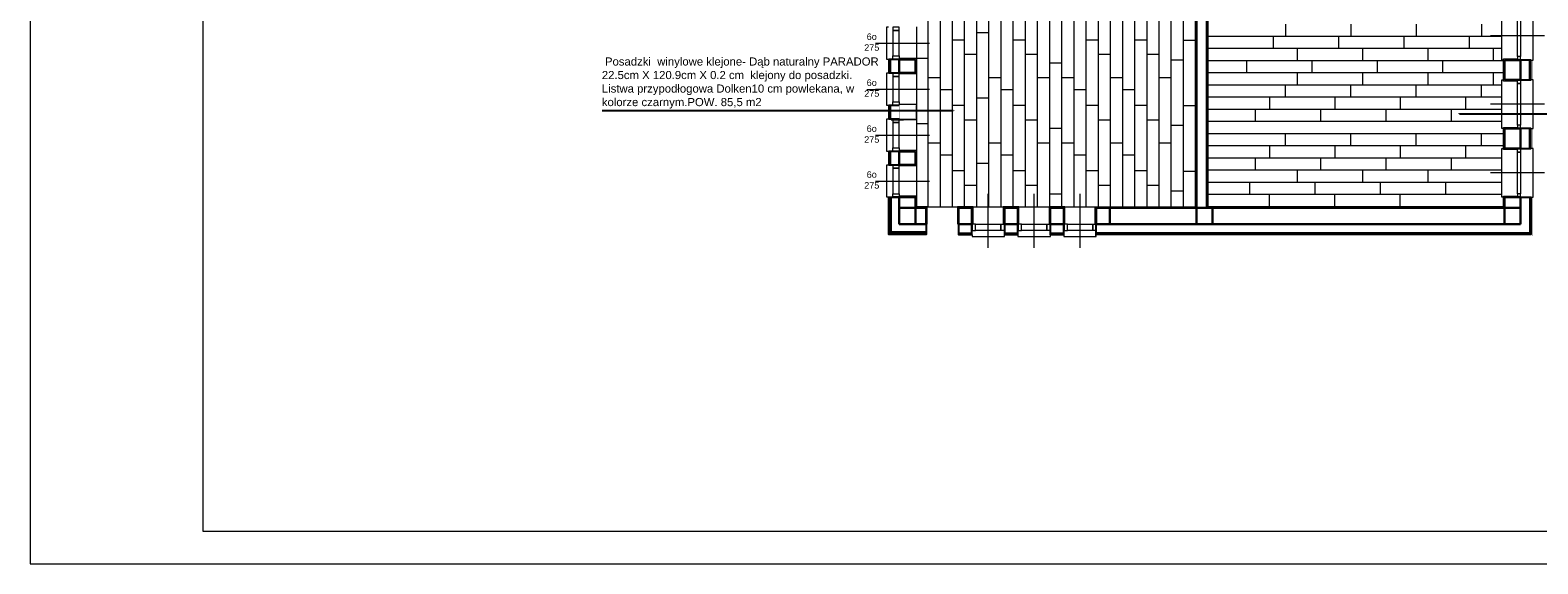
# Model space of a CAD drawing. Header units: millimetres. Extents: x -9038497 to 54128, y -10570064 to 59476.
# Tile 42 of 135: x 33556 to 36347, y 20050 to 21037. Entities that reach past the tile are written whole.
import ezdxf
from ezdxf import colors
from ezdxf.entities.mleader import LeaderData, LeaderLine
from ezdxf.math import Vec2, Vec3

# ---------------------------------------------------------------- set-up
doc = ezdxf.new("R2010")
doc.units = ezdxf.units.MM
doc.header["$LTSCALE"] = 0.8
for name, color, linetype, lineweight in [('0 proj_widok widok widok', 7, 'Continuous', 0), ('ocieplenie', 214, 'Continuous', 13), ('OPIS', 122, 'Continuous', 18), ('SCIANY', 1, 'Continuous', 30), ('tynk', 252, 'Continuous', 5)]:
    doc.layers.add(name, color=color, linetype=linetype, lineweight=lineweight)
doc.layers.add('STOLARKA', color=4, linetype='Continuous')
doc.styles.add('ARIAL_CE', font='arial.ttf', dxfattribs={"height": 15})
doc.styles.add('ARIAL_WYM50', font='arial.ttf', dxfattribs={"height": 15})
doc.styles.get("Standard").update_dxf_attribs({"font": 'g12f13.shx', "width": 0.8, "height": 10})

# ---------------------------------------------------------------- blocks, each defined once
blk = doc.blocks.new('G$C772A7A8F')
at = {"layer": 'STOLARKA', "color": 5, "lineweight": 0}
blk.add_line((100, 45), (0, 45), dxfattribs=at)
for points in [[(24, 0), (21, 0), (21, 90), (24, 90)], [(76, 0), (79, 0), (79, 90), (76, 90)]]:
    blk.add_lwpolyline(points, dxfattribs=at)
for points in [[(56, 89.5), (56, 83.5), (50, 83.5), (50, 89.5)], [(56, 83.5), (56, 6.5), (50, 6.5), (50, 83.5)], [(56, 0.5), (56, 6.5), (50, 6.5), (50, 0.5)]]:
    blk.add_lwpolyline(points, close=True, dxfattribs=at)
blk = doc.blocks.new('G$C0CCF9696')
at = {"layer": 'STOLARKA', "color": 5, "lineweight": 0}
blk.add_line((100, 30), (0, 30), dxfattribs=at)
for points in [[(68, 59.5), (68, 53.5), (56, 53.5), (56, 59.5)], [(68, 59.5), (68, 53.5), (56, 53.5), (56, 59.5)], [(68, 53.5), (68, 6.5), (56, 6.5), (56, 53.5)], [(68, 53.5), (68, 6.5), (56, 6.5), (56, 53.5)], [(68, 0.5), (68, 6.5), (56, 6.5), (56, 0.5)]]:
    blk.add_lwpolyline(points, close=True, dxfattribs=at)
blk.add_lwpolyline([(76, 0), (79, 0), (79, 60), (76, 60)], dxfattribs=at)
blk.add_lwpolyline([(76, 0), (79, 0), (79, 60), (76, 60)], dxfattribs=at)

msp = doc.modelspace()

# ---------------------------------------------------------------- linework, layer by layer
at = {"layer": '0 proj_widok widok widok', "lineweight": 0}
for p, q in [((35600.27, 22387.95), (35600.27, 20710.17)), ((35622.77, 22387.95), (35622.77, 20710.17)), ((35645.27, 22387.95), (35645.27, 20710.17)), ((35667.77, 22387.95), (35667.77, 20710.17)), ((35690.27, 22378.02), (35690.27, 20710.17)), ((35577.77, 22356), (35577.77, 20710.17)), ((35712.77, 22356), (35712.77, 20710.17)), ((35397.77, 22007.5), (35397.77, 20710.17)), ((35420.27, 22007.5), (35420.27, 20710.17)), ((35442.77, 22007.5), (35442.77, 20710.17)), ((35465.27, 22007.5), (35465.27, 20710.17)), ((35487.77, 22007.5), (35487.77, 20710.17)), ((35217.77, 21964.01), (35217.77, 20710.17)), ((35240.27, 21964.01), (35240.27, 20710.17)), ((35262.77, 21964.01), (35262.77, 20710.17)), ((35285.27, 21964.01), (35285.27, 20710.17)), ((35307.77, 21964.01), (35307.77, 20710.17)), ((35330.27, 21964.01), (35330.27, 20710.17)), ((35352.77, 21986.55), (35352.77, 20710.17)), ((35375.27, 21986.55), (35375.27, 20710.17)), ((35510.27, 21986.55), (35510.27, 20710.17)), ((35532.77, 21986.55), (35532.77, 20710.17)), ((35555.27, 21986.55), (35555.27, 20710.17)), ((36279.83, 21025), (35735.83, 21025)), ((36279.83, 21002.5), (35735.83, 21002.5)), ((36282.75, 20980), (35735.83, 20980)), ((36282.75, 20957.5), (35735.83, 20957.5)), ((36279.83, 20935), (35735.83, 20935)), ((36279.83, 20912.5), (35735.83, 20912.5)), ((36279.83, 20890.04), (35735.83, 20890.04)), ((36279.83, 20867.54), (35735.83, 20867.54)), ((36282.75, 20845.04), (35735.83, 20845.04)), ((36282.75, 20822.54), (35735.83, 20822.54)), ((36279.83, 20800.04), (35735.83, 20800.04)), ((36279.83, 20777.54), (35735.83, 20777.54)), ((36279.83, 20755.04), (35735.83, 20755.04)), ((36279.83, 20732.54), (35735.83, 20732.54)), ((36282.75, 20710.04), (35735.83, 20710.04))]:
    msp.add_line(p, q, dxfattribs=at)
for points in [[(33556.43, 20050.02), (37756.43, 20050.02), (37756.43, 22998.02), (33556.43, 22998.02)], [(33556.43, 20050.02), (37756.43, 20050.02), (37756.43, 22998.02), (33556.43, 22998.02)], [(33876.43, 22938.02), (37696.43, 22938.02), (37696.43, 20110.02), (33876.43, 20110.02)]]:
    msp.add_lwpolyline(points, close=True, dxfattribs=at)
at = {"layer": 'ocieplenie', "lineweight": 0, "ltscale": 40}
for points, const_width in [([(35152.83, 20984.6), (35142.83, 20984.6), (35142.83, 20955.6), (35152.83, 20955.6)], 0.1), ([(36314.83, 20942.56), (36336.83, 20942.56), (36336.83, 20983.39), (36314.83, 20983.39)], 0.1), ([(36314.83, 20944.56), (36329.83, 20944.56), (36329.83, 20981.39), (36314.83, 20981.39)], 0.2), ([(35152.83, 20899.6), (35142.83, 20899.6), (35142.83, 20870.6), (35152.83, 20870.6)], 0.1), ([(36314.83, 20817.73), (36329.83, 20817.73), (36329.83, 20854.56), (36314.83, 20854.56)], 0.2), ([(36314.83, 20815.73), (36336.83, 20815.73), (36336.83, 20856.56), (36314.83, 20856.56)], 0.1), ([(35152.83, 20814.6), (35142.83, 20814.6), (35142.83, 20785.6), (35152.83, 20785.6)], 0.1), ([(35216.59, 20666.07), (35216.59, 20656.07), (35142.83, 20656.07), (35142.83, 20729.82), (35152.83, 20729.82)], 0.1), ([(36314.83, 20729.82), (36336.83, 20729.82), (36336.83, 20656.07), (35527.42, 20656.07), (35527.42, 20666.07)], 0.1), ([(35272.42, 20666.07), (35272.42, 20656.07), (35301.42, 20656.07), (35301.42, 20666.07)], 0.1), ([(35357.42, 20666.07), (35357.42, 20656.07), (35386.42, 20656.07), (35386.42, 20666.07)], 0.1), ([(35442.42, 20666.07), (35442.42, 20656.07), (35471.42, 20656.07), (35471.42, 20666.07)], 0.1)]:
    msp.add_lwpolyline(points, dxfattribs=dict(at, const_width=const_width))
for points in [[(35164.83, 20982.6, 0.2, 0.2, 0), (35149.83, 20982.6, 0.2, 0.2, 0), (35149.83, 20957.6, 0.2, 0.2, 0), (35164.83, 20957.6, 0.2, 0.2, 0)], [(35164.83, 20897.6, 0.2, 0.2, 0), (35149.83, 20897.6, 0.2, 0.2, 0), (35149.83, 20872.6, 0.2, 0.2, 0), (35164.83, 20872.6, 0.2, 0.2, 0)], [(35164.83, 20812.6, 0.2, 0.2, 0), (35149.83, 20812.6, 0.2, 0.2, 0), (35149.83, 20787.6, 0.2, 0.2, 0), (35164.83, 20787.6, 0.2, 0.2, 0)], [(36314.83, 20727.82, 0.2, 0.2, 0), (36329.83, 20727.82, 0.2, 0.2, 0), (36329.83, 20663.07, 0.2, 0.2, 0), (35529.42, 20663.07, 0.2, 0.2, 0), (35529.42, 20678.07, 0.2, 0.2, 0)], [(35274.42, 20678.07, 0.2, 0.2, 0), (35274.42, 20663.07, 0.2, 0.2, 0), (35299.42, 20663.07, 0.2, 0.2, 0), (35299.42, 20678.07, 0.2, 0.2, 0)], [(35359.42, 20678.07, 0.2, 0.2, 0), (35359.42, 20663.07, 0.2, 0.2, 0), (35384.42, 20663.07, 0.2, 0.2, 0), (35384.42, 20678.07, 0.2, 0.2, 0)], [(35444.42, 20678.07, 0.2, 0.2, 0), (35444.42, 20663.07, 0.2, 0.2, 0), (35469.42, 20663.07, 0.2, 0.2, 0), (35469.42, 20678.07, 0.2, 0.2, 0)]]:
    msp.add_lwpolyline(points, format="xyseb", dxfattribs=at)
at = {"layer": 'ocieplenie', "lineweight": -3, "ltscale": 40}
for points in [[(35164.83, 20982.6), (35145.83, 20982.6), (35145.83, 20957.6), (35164.83, 20957.6)], [(35164.83, 20982.6), (35147.83, 20982.6), (35147.83, 20957.6), (35165.1, 20957.6)], [(36314.83, 20944.56), (36333.83, 20944.56), (36333.83, 20981.39), (36314.83, 20981.39)], [(36314.91, 20944.56), (36331.83, 20944.56), (36331.83, 20981.39), (36314.83, 20981.39)], [(35164.83, 20897.6), (35145.83, 20897.6), (35145.83, 20872.6), (35164.83, 20872.6)], [(35164.83, 20897.6), (35147.83, 20897.6), (35147.83, 20872.6), (35165.1, 20872.6)], [(36314.83, 20817.73), (36333.83, 20817.73), (36333.83, 20854.56), (36314.83, 20854.56)], [(36314.91, 20817.73), (36331.83, 20817.73), (36331.83, 20854.56), (36314.83, 20854.56)], [(35164.83, 20812.6), (35145.83, 20812.6), (35145.83, 20787.6), (35164.83, 20787.6)], [(35164.83, 20812.6), (35147.83, 20812.6), (35147.83, 20787.6), (35165.1, 20787.6)], [(35214.42, 20678.07), (35214.42, 20659.07), (35145.83, 20659.07), (35145.83, 20727.82), (35164.83, 20727.82)], [(35214.42, 20678.07), (35214.42, 20661.07), (35147.83, 20661.07), (35147.83, 20727.82), (35164.83, 20727.82)], [(35214.42, 20678.07), (35214.42, 20663.07), (35149.83, 20663.07), (35149.83, 20727.82), (35164.83, 20727.82)], [(36314.83, 20727.82), (36331.83, 20727.82), (36331.83, 20661.07), (35529.42, 20661.07), (35529.42, 20678.07)], [(36314.83, 20727.82), (36333.83, 20727.82), (36333.83, 20659.07), (35529.42, 20659.07), (35529.42, 20678.07)], [(35274.42, 20678.07), (35274.42, 20661.07), (35299.42, 20661.07), (35299.42, 20678.33)], [(35274.42, 20678.07), (35274.42, 20659.07), (35299.42, 20659.07), (35299.42, 20678.07)], [(35359.42, 20678.07), (35359.42, 20661.07), (35384.42, 20661.07), (35384.42, 20678.33)], [(35359.42, 20678.07), (35359.42, 20659.07), (35384.42, 20659.07), (35384.42, 20678.07)], [(35444.42, 20678.07), (35444.42, 20661.07), (35469.42, 20661.07), (35469.42, 20678.33)], [(35444.42, 20678.07), (35444.42, 20659.07), (35469.42, 20659.07), (35469.42, 20678.07)]]:
    msp.add_lwpolyline(points, dxfattribs=at)
at = {"layer": 'SCIANY', "ltscale": 40}
for p, q in [((35714.83, 21107.16), (35714.83, 20708.01)), ((35733.83, 20708.01), (35733.83, 21107.16)), ((35164.83, 20957.6), (35164.83, 20982.6)), ((35164.83, 20982.6), (35194.83, 20982.6)), ((35194.83, 20957.6), (35164.83, 20957.6)), ((35194.83, 20982.6), (35194.83, 20957.6)), ((36284.83, 20981.43), (36314.83, 20981.43)), ((36284.83, 20944.59), (36284.83, 20981.43)), ((36314.83, 20981.43), (36314.83, 20944.59)), ((36314.83, 20944.59), (36284.83, 20944.59)), ((36314.83, 20854.59), (36284.83, 20854.59)), ((36284.83, 20854.59), (36284.83, 20817.76)), ((36314.83, 20817.76), (36314.83, 20854.59)), ((36284.83, 20817.76), (36314.83, 20817.76)), ((35164.83, 20787.6), (35164.83, 20812.6)), ((35164.83, 20812.6), (35194.83, 20812.6)), ((35194.83, 20787.6), (35164.83, 20787.6)), ((35194.83, 20812.6), (35194.83, 20787.6)), ((35194.83, 20727.76), (35164.83, 20727.76)), ((35164.83, 20727.76), (35164.83, 20708.01)), ((35194.83, 20708.01), (35164.83, 20708.01)), ((35164.83, 20708.01), (35164.83, 20678.01)), ((35164.83, 20708.01), (35194.83, 20708.01)), ((35194.83, 20708.01), (35194.83, 20727.76)), ((35194.83, 20678.01), (35194.83, 20708.01)), ((35194.83, 20678.01), (35194.83, 20708.01)), ((35194.83, 20708.01), (35214.42, 20708.01)), ((35214.42, 20708.01), (35214.42, 20678.01)), ((35299.42, 20708.01), (35274.42, 20708.01)), ((35274.42, 20708.01), (35274.42, 20678.01)), ((35299.42, 20678.01), (35299.42, 20708.01)), ((35384.42, 20708.01), (35359.42, 20708.01)), ((35359.42, 20708.01), (35359.42, 20678.01)), ((35384.42, 20678.01), (35384.42, 20708.01)), ((35469.42, 20708.01), (35444.42, 20708.01)), ((35444.42, 20708.01), (35444.42, 20678.01)), ((35469.42, 20678.01), (35469.42, 20708.01)), ((35714.83, 20708.01), (35529.42, 20708.01)), ((35529.42, 20708.01), (35529.42, 20678.01)), ((35554.42, 20708.01), (35529.42, 20708.01)), ((35529.42, 20708.01), (35529.42, 20678.01)), ((35554.42, 20678.01), (35554.42, 20708.01)), ((35744.83, 20708.01), (35714.83, 20708.01)), ((35714.83, 20708.01), (35714.83, 20678.01)), ((35714.83, 20678.01), (35714.83, 20708.01)), ((35714.83, 20708.01), (35733.83, 20708.01)), ((35744.83, 20678.01), (35744.83, 20708.01)), ((36284.83, 20708.01), (35744.83, 20708.01)), ((35744.83, 20708.01), (35744.83, 20678.01)), ((36314.83, 20727.76), (36284.83, 20727.76)), ((36284.83, 20727.76), (36284.83, 20708.01)), ((36314.83, 20708.01), (36284.83, 20708.01)), ((36284.83, 20708.01), (36284.83, 20678.01)), ((36284.83, 20678.01), (36284.83, 20708.01)), ((36284.83, 20708.01), (36314.83, 20708.01)), ((36314.83, 20708.01), (36314.83, 20727.76)), ((36314.83, 20678.01), (36314.83, 20708.01)), ((35164.83, 20678.01), (35194.83, 20678.01)), ((35214.42, 20678.01), (35194.83, 20678.01)), ((35274.42, 20678.01), (35299.42, 20678.01)), ((35359.42, 20678.01), (35384.42, 20678.01)), ((35444.42, 20678.01), (35469.42, 20678.01)), ((35529.42, 20678.01), (35714.83, 20678.01)), ((35529.42, 20678.01), (35554.42, 20678.01)), ((35714.83, 20678.01), (35744.83, 20678.01)), ((35744.83, 20678.01), (36284.83, 20678.01)), ((36284.83, 20678.01), (36314.83, 20678.01))]:
    msp.add_line(p, q, dxfattribs=at)
at = {"layer": 'SCIANY', "ltscale": 40, "const_width": 0.3}
msp.add_lwpolyline([(35164.83, 20872.6), (35164.83, 20897.6), (35194.83, 20897.6), (35194.83, 20872.6)], close=True, dxfattribs=at)
at = {"layer": 'tynk', "lineweight": 0, "ltscale": 40}
for p, q in [((35712.83, 20710.01), (35712.83, 21107.11)), ((35735.83, 21106.86), (35735.83, 20710.01)), ((35196.83, 21042.6), (35196.83, 20710.01)), ((35879.47, 21047.65), (35879.46, 21025.15)), ((36000.37, 21047.65), (36000.36, 21025.15)), ((36121.27, 21047.65), (36121.26, 21025.15)), ((36242.17, 21047.65), (36242.16, 21025.15)), ((35262.79, 21018.81), (35285.29, 21018.81)), ((35307.63, 21032.62), (35330.13, 21032.62)), ((35375.29, 21018.81), (35397.79, 21018.81)), ((35510.3, 21018.81), (35532.8, 21018.81)), ((35600.29, 21018.81), (35622.79, 21018.81)), ((35690.21, 21018.05), (35712.71, 21018.05)), ((35857.1, 21025.21), (35857.1, 21002.71)), ((35978, 21025.08), (35978, 21002.58)), ((36098.9, 21025.08), (36098.9, 21002.58)), ((36219.8, 21025.08), (36219.8, 21002.58)), ((35196.83, 20985.09), (35218.01, 20985.09)), ((35285.01, 20992.06), (35307.51, 20992.06)), ((35397.51, 20992.06), (35420.01, 20992.06)), ((35532.51, 20992.06), (35555.01, 20992.06)), ((35622.5, 20992.06), (35645, 20992.06)), ((35901.53, 21002.78), (35901.53, 20980.28)), ((36022.43, 21002.78), (36022.43, 20980.28)), ((36143.33, 21002.78), (36143.33, 20980.28)), ((36264.23, 21002.78), (36264.23, 20980.28)), ((35442.74, 20976.05), (35465.24, 20976.05)), ((35667.7, 20981.63), (35690.2, 20981.63)), ((35807.34, 20980.18), (35807.34, 20957.68)), ((35901.53, 20957.78), (35901.53, 20935.28)), ((35928.24, 20980.17), (35928.24, 20957.67)), ((36022.43, 20957.78), (36022.43, 20935.28)), ((36049.14, 20980.17), (36049.14, 20957.67)), ((36143.33, 20957.78), (36143.33, 20935.28)), ((36170.04, 20980.17), (36170.04, 20957.67)), ((36264.23, 20957.78), (36264.23, 20935.28)), ((35105.16, 20926.98), (35127.66, 20926.98)), ((35217.63, 20949.34), (35240.13, 20949.34)), ((35240.2, 20926.98), (35262.7, 20926.98)), ((35330.13, 20949.34), (35352.63, 20949.34)), ((35352.7, 20926.98), (35375.2, 20926.98)), ((35420.13, 20949.34), (35442.63, 20949.34)), ((35465.14, 20949.34), (35487.64, 20949.34)), ((35487.7, 20926.98), (35510.2, 20926.98)), ((35555.13, 20949.34), (35577.63, 20949.34)), ((35555.14, 20949.34), (35577.64, 20949.34)), ((35577.69, 20926.98), (35600.19, 20926.98)), ((35645.12, 20949.34), (35667.62, 20949.34)), ((35879.16, 20935.35), (35879.16, 20912.85)), ((36000.07, 20935.21), (36000.07, 20912.71)), ((36120.97, 20935.21), (36120.97, 20912.71)), ((36241.87, 20935.21), (36241.87, 20912.71)), ((35307.63, 20911.72), (35330.13, 20911.72)), ((35850.1, 20912.75), (35850.1, 20890.25)), ((35971, 20912.62), (35971, 20890.12)), ((36091.9, 20912.62), (36091.9, 20890.12)), ((36212.8, 20912.62), (36212.8, 20890.12)), ((35149.97, 20871.16), (35172.47, 20871.16)), ((35262.79, 20897.91), (35285.29, 20897.91)), ((35285.01, 20871.16), (35307.51, 20871.16)), ((35375.29, 20897.91), (35397.79, 20897.91)), ((35397.51, 20871.16), (35420.01, 20871.16)), ((35510.3, 20897.91), (35532.8, 20897.91)), ((35532.51, 20871.16), (35555.01, 20871.16)), ((35600.29, 20897.91), (35622.79, 20897.91)), ((35622.5, 20871.16), (35645, 20871.16)), ((35690.21, 20897.15), (35712.71, 20897.15)), ((35823.35, 20890.54), (35823.35, 20868.04)), ((35944.25, 20890.4), (35944.25, 20867.9)), ((36065.15, 20890.4), (36065.15, 20867.9)), ((36186.05, 20890.4), (36186.05, 20867.9)), ((35196.83, 20864.19), (35218.01, 20864.19)), ((35442.74, 20855.15), (35465.24, 20855.15)), ((35667.7, 20860.73), (35690.2, 20860.73)), ((35879.16, 20845.36), (35879.16, 20822.86)), ((36000.07, 20845.22), (36000.07, 20822.72)), ((36120.97, 20845.22), (36120.97, 20822.72)), ((36241.87, 20845.22), (36241.87, 20822.72)), ((35217.63, 20828.44), (35240.13, 20828.44)), ((35330.13, 20828.44), (35352.63, 20828.44)), ((35420.13, 20828.44), (35442.63, 20828.44)), ((35465.14, 20828.44), (35487.64, 20828.44)), ((35555.13, 20828.44), (35577.63, 20828.44)), ((35555.14, 20828.44), (35577.64, 20828.44)), ((35645.12, 20828.44), (35667.62, 20828.44)), ((35850.1, 20822.76), (35850.1, 20800.26)), ((35971, 20822.63), (35971, 20800.13)), ((36091.9, 20822.63), (36091.9, 20800.13)), ((36212.8, 20822.63), (36212.8, 20800.13)), ((35240.06, 20806.07), (35262.56, 20806.07)), ((35307.63, 20790.82), (35330.13, 20790.82)), ((35352.57, 20806.07), (35375.07, 20806.07)), ((35487.57, 20806.07), (35510.07, 20806.07)), ((35577.56, 20806.07), (35600.06, 20806.07)), ((35823.35, 20800.55), (35823.35, 20778.05)), ((35944.25, 20800.41), (35944.25, 20777.91)), ((36065.15, 20800.41), (36065.15, 20777.91)), ((36186.05, 20800.41), (36186.05, 20777.91)), ((35262.66, 20777.01), (35285.16, 20777.01)), ((35375.16, 20777.01), (35397.66, 20777.01)), ((35510.16, 20777.01), (35532.66, 20777.01)), ((35600.15, 20777.01), (35622.65, 20777.01)), ((35690.21, 20776.25), (35712.71, 20776.25)), ((35901.53, 20777.79), (35901.53, 20755.29)), ((36022.43, 20777.79), (36022.43, 20755.29)), ((36143.33, 20777.79), (36143.33, 20755.29)), ((35284.87, 20750.26), (35307.37, 20750.26)), ((35397.38, 20750.26), (35419.88, 20750.26)), ((35442.74, 20734.25), (35465.24, 20734.25)), ((35532.38, 20750.26), (35554.88, 20750.26)), ((35622.37, 20750.26), (35644.87, 20750.26)), ((35667.7, 20739.83), (35690.2, 20739.83)), ((35812.92, 20755.22), (35812.92, 20732.72)), ((35849.34, 20732.71), (35849.34, 20710.21)), ((35933.82, 20755.21), (35933.82, 20732.71)), ((35970.24, 20732.7), (35970.24, 20710.2)), ((36054.72, 20755.21), (36054.72, 20732.71)), ((36091.14, 20732.7), (36091.14, 20710.2)), ((36175.62, 20755.21), (36175.62, 20732.71)), ((35196.83, 20710.01), (35527.42, 20710.01)), ((35527.42, 20678.01), (35527.42, 20710.01)), ((35527.42, 20710.01), (35712.83, 20710.01)), ((35735.83, 20710.01), (36282.83, 20710.01)), ((36282.83, 20710.01), (36282.83, 20729.76)), ((36282.83, 20729.76), (36308.83, 20729.76))]:
    msp.add_line(p, q, dxfattribs=at)
for points in [[(35164.83, 20984.6), (35196.83, 20984.6), (35196.83, 20955.6), (35164.83, 20955.6)], [(36308.83, 20942.59), (36282.83, 20942.59), (36282.83, 20983.43), (36308.83, 20983.43)], [(35164.83, 20899.6), (35196.83, 20899.6), (35196.83, 20870.6), (35164.83, 20870.6)], [(36308.83, 20815.76), (36282.83, 20815.76), (36282.83, 20856.59), (36308.83, 20856.59)], [(35164.83, 20814.49), (35196.83, 20814.6), (35196.83, 20785.6), (35164.83, 20785.6)], [(35216.42, 20678.01), (35216.42, 20710.01), (35196.83, 20710.01), (35196.83, 20729.76), (35164.83, 20729.76)], [(35301.42, 20678.08), (35301.42, 20710.01), (35272.42, 20710.01), (35272.42, 20678.27)], [(35386.42, 20678.01), (35386.42, 20710.01), (35357.42, 20710.01), (35357.42, 20678.01)], [(35471.42, 20678.01), (35471.42, 20710.01), (35442.42, 20710.01), (35442.42, 20678.01)]]:
    msp.add_lwpolyline(points, dxfattribs=at)

# ---------------------------------------------------------------- block references
at = {"lineweight": 0, "ltscale": 40}
for p in [(36258.83, 20981.43), (36258.83, 20854.59), (36258.83, 20727.76)]:
    msp.add_blockref('G$C772A7A8F', p, dxfattribs=at)
at = {"color": 1, "lineweight": 0, "ltscale": 40, "xscale": -1}
for p in [(35220.83, 20982.6), (35220.83, 20897.59), (35220.83, 20812.61), (35220.83, 20727.76)]:
    msp.add_blockref('G$C0CCF9696', p, dxfattribs=at)
at = {"color": 1, "lineweight": 0, "ltscale": 40, "rotation": 270}
for p in [(35299.58, 20734.07), (35299.58, 20734.01), (35384.58, 20734.07), (35384.58, 20734.01), (35469.58, 20734.07), (35469.58, 20734.01)]:
    msp.add_blockref('G$C0CCF9696', p, dxfattribs=at)

# ---------------------------------------------------------------- texts
at = {"layer": 'OPIS', "char_height": 12, "width": 1777.5174, "attachment_point": 5, "rotation": 0.15445, "style": 'ARIAL_CE'}
for insert in [(35073.96, 21014.36), (35073.96, 20929.35), (35073.96, 20844.37), (35073.96, 20759.52)]:
    msp.add_mtext('\\pi-120,l200.00024,t200.00024;6o\\P275', dxfattribs=dict(at, insert=insert))
at = {"layer": 'SCIANY', "color": 251, "ltscale": 40, "insert": (34614.44, 20986.21), "char_height": 15, "width": 524.2543, "attachment_point": 1, "style": 'ARIAL_WYM50'}
msp.add_mtext('\\A1;{\\C0; Posadzki  winylowe klejone- Dąb naturalny PARADOR  22.5cm X 120.9cm X 0.2 cm  klejony do posadzki.\\PListwa przypodłogowa Dolken10 cm powlekana, w kolorze czarnym.POW. 85,5 m2}', dxfattribs=at)

# ---------------------------------------------------------------- leaders
at = {"layer": '0 proj_widok widok widok', "lineweight": 0}
ml = msp.add_multileader_mtext('Standard', dxfattribs=at)
ml.set_content('', color=256)
ml.set_leader_properties()
ml.build(insert=Vec2(0, 0))
ml.multileader.update_dxf_attribs({"text_right_attachment_type": 6, "dogleg_length": 0.36})
ctx = ml.context
ctx.base_point, ctx.plane_origin = Vec3(34612.94, 20889.61), Vec3(35268.74, 20887.61)
ctx.right_attachment, ctx.text_align_type = 6, 2
notes = []
notes.append((ctx, [(0, (1, 1, 0), (34718.18, 20887.61), (-1, 0), 101.24, [(0, [(35268.74, 20887.61)], 0, [])])]))
ctx.mtext.insert, ctx.mtext.alignment, ctx.mtext.flow_direction = Vec3(34614.94, 20891.61), 3, 5
ml = msp.add_multileader_mtext('Standard', dxfattribs=at)
ml.set_content('', color=256)
ml.set_leader_properties()
ml.build(insert=Vec2(0, 0))
ml.multileader.update_dxf_attribs({"text_right_attachment_type": 6, "dogleg_length": 0.36})
ctx = ml.context
ctx.base_point, ctx.plane_origin = Vec3(36860.21, 20882.2), Vec3(36197.59, 20882.2)
ctx.right_attachment = 6
notes.append((ctx, [(0, (1, 1, 0), (36743.28, 20882.2), (1, 0), 116.93, [(0, [(36197.59, 20882.2)], 0, [])])]))
ctx.mtext.insert, ctx.mtext.flow_direction = Vec3(36862.21, 20884.2), 5
for ctx, leaders in notes:
    for number, flags, end, landing, length, lines in leaders:
        leader = LeaderData()
        leader.index, (leader.has_last_leader_line, leader.has_dogleg_vector, leader.attachment_direction) = number, flags
        leader.last_leader_point, leader.dogleg_vector, leader.dogleg_length = Vec3(end), Vec3(landing), length
        for number, points, colour, breaks in lines:
            line = LeaderLine()
            line.index, line.vertices, line.color, line.breaks = number, Vec3.list(points), colors.encode_raw_color(colour), breaks
            leader.lines.append(line)
        ctx.leaders.append(leader)

doc.saveas('drawing.dxf')
